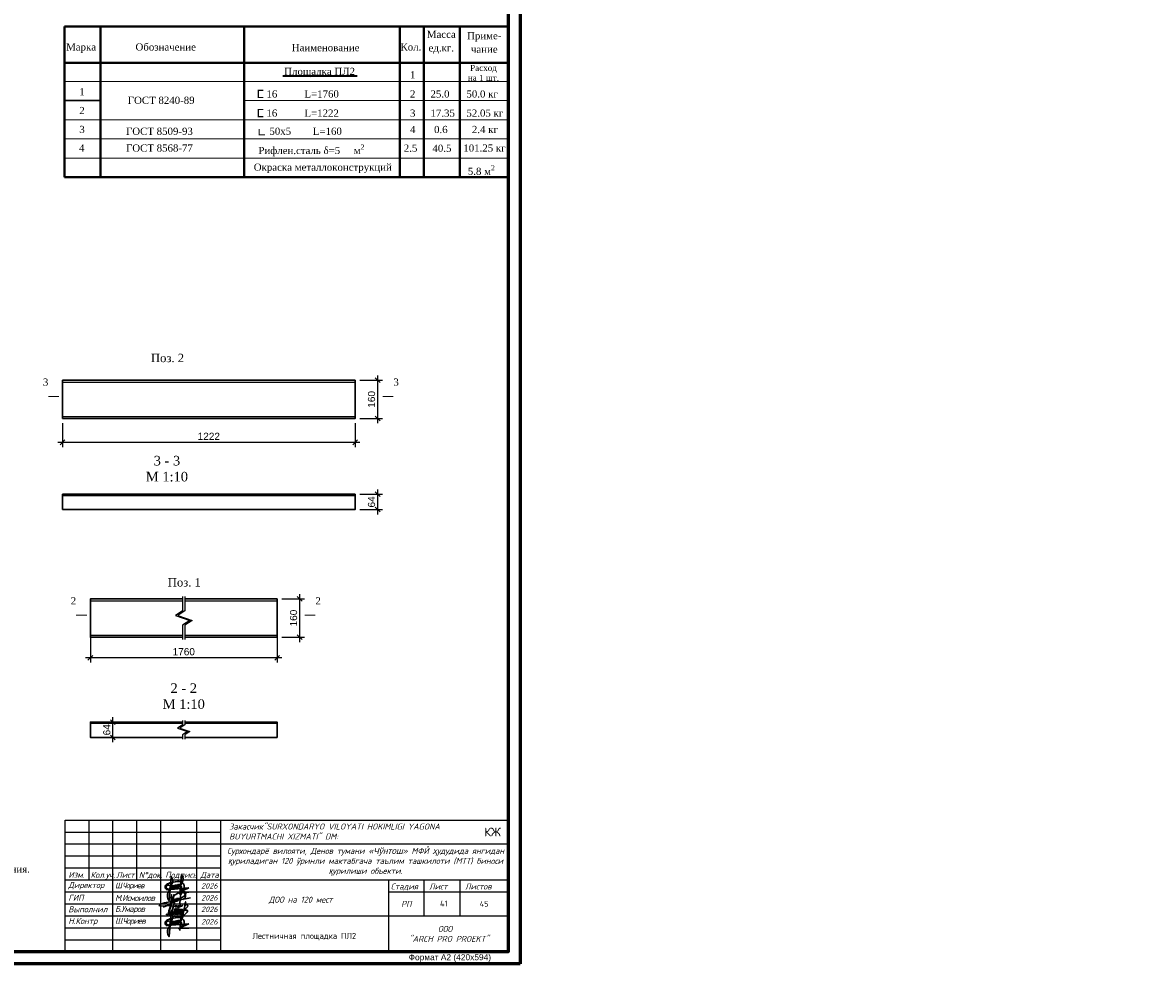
# Model space of a CAD drawing. Header units: millimetres. Extents: x 2063114 to 14983986, y -126020516 to 213791.
# Tile 60 of 256: x 2359018 to 2406239, y -1620778 to -1581703. Entities that reach past the tile are written whole.
import ezdxf
from ezdxf.enums import TextEntityAlignment as Align

# ---------------------------------------------------------------- set-up
doc = ezdxf.new("R2010")
doc.units = ezdxf.units.MM
doc.layers.get('Defpoints').update_dxf_attribs({"color": 6, "lineweight": 35})
doc.layers.add('_print', color=6, linetype='Continuous', lineweight=60, plot=False)
for name, color, linetype, lineweight in [('TABL', 250, 'Continuous', 20), ('TEXT', 7, 'Continuous', 30), ('план', 7, 'Continuous', 20), ('Фундаменты', 252, 'Continuous', 25)]:
    doc.layers.add(name, color=color, linetype=linetype, lineweight=lineweight)
doc.styles.add('GOST 2.304', font='isocpeur.ttf', dxfattribs={"oblique": 15})
doc.styles.add('PDF ISOCPEUR', font='isocpeur.ttf')
doc.styles.get("Standard").update_dxf_attribs({"font": 'arial.ttf'})
doc.styles.add('TIMES', font='times.ttf')
doc.styles.add('Times New Roman', font='times.ttf')
doc.styles.add('V@ler@Live', font='isocpeui.ttf')
doc.dimstyles.new('10', dxfattribs={"dimtxt": 300, "dimasz": 200, "dimexe": 200, "dimexo": 200, "dimgap": 100, "dimtad": 1, "dimlfac": 0.1, "dimtxsty": 'Standard', "dimblk": 'OBLIQUE', "dimcen": 200, "dimdle": 200, "dimclrd": 256, "dimclre": 256, "dimclrt": 256, "dimadec": 0, "dimazin": 0, "dimtfac": 1, "dimtmove": 0, "dimatfit": 3, "dimldrblk": 'OBLIQUE', "dimfxl": 1, "dimlwd": -1, "dimlwe": -1, "dimarcsym": 0})

# ---------------------------------------------------------------- blocks, each defined once
blk = doc.blocks.new('_Oblique')
at = {"color": 0, "linetype": 'ByBlock', "lineweight": -2}
blk.add_line((-0.5, -0.5), (0.5, 0.5), dxfattribs=at)
blk = doc.blocks.new('*D1091')
at = {"transparency": 16777216}
for p, q in [((2360685, -1598435), (2360685, -1599428)), ((2372905, -1598435), (2372905, -1599428)), ((2360485, -1599228), (2373105, -1599228))]:
    blk.add_line(p, q, dxfattribs=at)
at = {"layer": 'Defpoints', "color": 0, "lineweight": 30, "transparency": 16777216}
for p in [(2360685, -1598235), (2372905, -1598235), (2372905, -1599228)]:
    blk.add_point(p, dxfattribs=at)
at = {"transparency": 16777216, "xscale": 200, "yscale": 200, "zscale": 200, "rotation": 180}
blk.add_blockref('_Oblique', (2360685, -1599228), dxfattribs=at)
at = {"transparency": 16777216, "xscale": 200, "yscale": 200, "zscale": 200}
blk.add_blockref('_Oblique', (2372905, -1599228), dxfattribs=at)
at = {"transparency": 16777216, "insert": (2366795, -1598978), "char_height": 300, "attachment_point": 5}
blk.add_mtext('1222', dxfattribs=at)
blk = doc.blocks.new('*D882')
at = {"transparency": 16777216}
for p, q in [((2373845, -1596435), (2373845, -1598435)), ((2373105, -1596635), (2374045, -1596635)), ((2373105, -1598235), (2374045, -1598235))]:
    blk.add_line(p, q, dxfattribs=at)
at = {"layer": 'Defpoints', "color": 0, "lineweight": 30, "transparency": 16777216}
for p in [(2372905, -1596635), (2372905, -1598235), (2373845, -1598235)]:
    blk.add_point(p, dxfattribs=at)
at = {"transparency": 16777216, "xscale": 200, "yscale": 200, "zscale": 200}
for p, rotation in [((2373845, -1596635), 90), ((2373845, -1598235), 270)]:
    blk.add_blockref('_Oblique', p, dxfattribs=dict(at, rotation=rotation))
at = {"transparency": 16777216, "insert": (2373591, -1597435), "char_height": 300, "attachment_point": 5, "rotation": 90}
blk.add_mtext('160', dxfattribs=at)
blk = doc.blocks.new('*D883')
at = {"transparency": 16777216}
for p, q in [((2373845, -1601197), (2373845, -1602237)), ((2373105, -1601397), (2374045, -1601397)), ((2373105, -1602037), (2374045, -1602037))]:
    blk.add_line(p, q, dxfattribs=at)
at = {"layer": 'Defpoints', "color": 0, "lineweight": 30, "transparency": 16777216}
for p in [(2372905, -1601397), (2372905, -1602037), (2373845, -1602037)]:
    blk.add_point(p, dxfattribs=at)
at = {"transparency": 16777216, "xscale": 200, "yscale": 200, "zscale": 200}
for p, rotation in [((2373845, -1601397), 90), ((2373845, -1602037), 270)]:
    blk.add_blockref('_Oblique', p, dxfattribs=dict(at, rotation=rotation))
at = {"transparency": 16777216, "insert": (2373591, -1601717), "char_height": 300, "attachment_point": 5, "rotation": 90}
blk.add_mtext('64', dxfattribs=at)
blk = doc.blocks.new('*D1092')
at = {"transparency": 16777216}
for p, q in [((2361848, -1605967), (2361848, -1608427)), ((2369648, -1606295), (2369648, -1608427)), ((2369848, -1608227), (2361648, -1608227))]:
    blk.add_line(p, q, dxfattribs=at)
at = {"layer": 'Defpoints', "color": 0, "lineweight": 30, "transparency": 16777216}
for p in [(2361848, -1605767), (2369648, -1606095), (2361848, -1608227)]:
    blk.add_point(p, dxfattribs=at)
at = {"transparency": 16777216, "xscale": 200, "yscale": 200, "zscale": 200, "rotation": 180}
blk.add_blockref('_Oblique', (2361848, -1608227), dxfattribs=at)
at = {"transparency": 16777216, "xscale": 200, "yscale": 200, "zscale": 200}
blk.add_blockref('_Oblique', (2369648, -1608227), dxfattribs=at)
at = {"transparency": 16777216, "insert": (2365748, -1607974), "char_height": 300, "attachment_point": 5}
blk.add_mtext('1760', dxfattribs=at)
blk = doc.blocks.new('*D1093')
at = {"transparency": 16777216}
for p, q in [((2362048, -1610912), (2362987, -1610912)), ((2362787, -1611752), (2362787, -1610712)), ((2362048, -1611552), (2362987, -1611552))]:
    blk.add_line(p, q, dxfattribs=at)
at = {"layer": 'Defpoints', "color": 0, "lineweight": 30, "transparency": 16777216}
for p in [(2361848, -1610912), (2362787, -1610912), (2361848, -1611552)]:
    blk.add_point(p, dxfattribs=at)
at = {"transparency": 16777216, "xscale": 200, "yscale": 200, "zscale": 200}
for p, rotation in [((2362787, -1610912), 90), ((2362787, -1611552), 270)]:
    blk.add_blockref('_Oblique', p, dxfattribs=dict(at, rotation=rotation))
at = {"transparency": 16777216, "insert": (2362534, -1611232), "char_height": 300, "attachment_point": 5, "rotation": 90}
blk.add_mtext('64', dxfattribs=at)
blk = doc.blocks.new('*D884')
at = {"transparency": 16777216}
for p, q in [((2369848, -1605767), (2370787, -1605767)), ((2370587, -1605567), (2370587, -1607567)), ((2369848, -1607367), (2370787, -1607367))]:
    blk.add_line(p, q, dxfattribs=at)
at = {"layer": 'Defpoints', "color": 0, "lineweight": 30, "transparency": 16777216}
for p in [(2369648, -1605767), (2369648, -1607367), (2370587, -1607367)]:
    blk.add_point(p, dxfattribs=at)
at = {"transparency": 16777216, "xscale": 200, "yscale": 200, "zscale": 200}
for p, rotation in [((2370587, -1605767), 90), ((2370587, -1607367), 270)]:
    blk.add_blockref('_Oblique', p, dxfattribs=dict(at, rotation=rotation))
at = {"transparency": 16777216, "insert": (2370334, -1606567), "char_height": 300, "attachment_point": 5, "rotation": 90}
blk.add_mtext('160', dxfattribs=at)
blk = doc.blocks.new('*U1590')
at = {"color": 0, "ltscale": 25}
blk.add_lwpolyline([(-59400, 42000), (0, 42000), (0, 0), (-59400, 0)], close=True, dxfattribs=at)
at = {"color": 0, "lineweight": 60, "ltscale": 25}
blk.add_lwpolyline([(-57400, 41500), (-500, 41500), (-500, 500), (-57400, 500)], close=True, dxfattribs=at)
at = {"color": 0, "insert": (-2932, 396), "char_height": 250, "width": 4526.16, "attachment_point": 2}
blk.add_mtext('Формат А2 (420х594)', dxfattribs=at)
blk = doc.blocks.new('A$Ceb54b23e')
at = {"color": 5, "lineweight": 30, "ltscale": 0.1}
for p, q in [((-12.6, -11.1), (7.3, -9.4)), ((7.3, -9.4), (-2.6, -13.9)), ((-2.6, -13.9), (7.5, -13.4))]:
    blk.add_line(p, q, dxfattribs=at)
at = {"color": 5, "lineweight": 30, "ltscale": 0.1, "flags": 128}
for points in [[(-10.2, -9.7), (-8.5, -6, 0.342251), (-9.1, 1), (-10.3, -14.4)], [(-1.1, -9.1), (1.1, -4.2, 0.342251), (0.5, 2.8), (-0.9, -15.6)], [(-9.8, -10.5), (-11.9, -13.5, 0.28279), (-11, -21.2), (-9.6, -5.8)], [(-9.8, -10.5), (-9.4, -8.2, -0.681159), (-8.2, -8), (-8.6, -10.6)], [(-8.6, -10.6), (-8.2, -7.9, -0.681159), (-7, -7.6), (-7.4, -10.2)], [(-7.4, -10.5), (-6.9, -7.7, -0.681159), (-5.7, -7.5), (-6.1, -10.1)], [(-6.1, -10.3), (-5.7, -7.5, -0.681159), (-4.5, -7.2), (-4.9, -9.9)], [(-4.9, -10), (-4.5, -7.3, -0.681159), (-3.2, -7), (-3.6, -9.6)], [(-3.6, -9.6), (-3.2, -6.9, -0.681159), (-2, -6.6), (-2.4, -9.3)], [(-2.4, -9.5), (-2, -6.8, -0.681159), (-0.8, -6.5), (-1.1, -9.1)]]:
    blk.add_lwpolyline(points, format="xyb", dxfattribs=at)
at = {"color": 5, "lineweight": 30, "ltscale": 0.1}
for centre, radius, start, end in [((-11.5, -8.6), 3.14, 145.2005, 214.3978), ((-7, -15.8), 11.4, 107.9291, 128.5502), ((-12.8, -9.7), 1.46, 208.9715, 280.8111), ((-11.8, -8.6), 1.91, 91.3188, 327.176), ((-11.7, -7.9), 1.19, 28.7485, 95.445), ((4.5, -62.5), 59.6, 97.3959, 104.566), ((-2.3, -9.3), 5.91, 38.7285, 98.9336), ((0, -8.8), 3.01, 257.7322, 354.1212), ((-0.2, -10.5), 1.3, 249.3558, 101.7582), ((-0.3, -8.5), 0.874, 261.0885, 90.0256), ((-1.4, -8.1), 4.53, 347.3913, 33.8982)]:
    blk.add_arc(centre, radius, start, end, dxfattribs=at)
blk = doc.blocks.new('0651961')
at = {"color": 5, "lineweight": 30, "ltscale": 5}
for points in [[(5137317, -541320, 0.2715751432), (5382614, -248941, 0.2715751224), (5247219, 107884, 0.1639156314), (4609277, 40182, 0.0814145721), (4339755, -141506, 0.0814145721), (4142343, -399733, 0.5482657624), (4316023, -672030, 0.0177008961), (4712274, -564290), (5289922, -193920, 0.2550391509), (5420947, 170315, 0.2380928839), (5234407, 214137, 0.2534934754), (4912304, -193484), (4857022, -909949, -0.0677849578), (4891110, -1058859, -0.0661204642), (4884797, -1207770, -0.2588071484), (4704209, -1307956, -0.0421462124), (4668516, -1304942), (3851592, -1120468), (2972301, -1180746, -0.1909887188), (2886198, -1173851, -0.1909887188), (2828209, -1109833, -0.0859708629), (3157608, -918703, -0.0859708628), (3532102, -849502), (5902229, -394466)], [(3206207, -1307066), (3867804, -1032897, 0.2811521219), (3971617, -862869), (4043335, -58764), (3989253, -665135), (4215347, -579925), (4274470, -57353), (4189082, -812073)]]:
    blk.add_lwpolyline(points, format="xyb", dxfattribs=at)
for points in [[(4222872, -513416), (4189082, -812073), (4309366, -773304), (4343156, -474647)], [(4343156, -474647), (4309366, -773304), (4429650, -734535), (4463439, -435878)], [(4463439, -435878), (4429650, -734535), (4549933, -695766), (4583723, -397109)], [(4583723, -397109), (4549933, -695766), (4670217, -656997), (4700833, -397440)]]:
    blk.add_lwpolyline(points, dxfattribs=at)
blk = doc.blocks.new('A$Cb977a79e')
at = {"color": 5, "lineweight": 30}
blk.add_open_spline([(548, 429), (550, 418), (553, 396), (564, 386), (626, 392), (622, 434), (622, 479), (756, 865), (734, 788), (778, 927), (614, 357), (673, 405), (701, 400), (861, 828), (836, 827), (737, 402), (763, 392), (806, 405), (896, 676), (874, 574), (827, 388), (858, 386), (956, 684), (927, 558), (885, 387), (915, 386), (1002, 672), (972, 547), (933, 386), (970, 387), (1059, 660), (1027, 538), (996, 387), (1026, 387), (1102, 661), (1078, 532), (1060, 451), (1065, 379), (1062, 539), (1106, 661), (1046, 399), (1086, 399), (1148, 656), (1126, 536), (1112, 402), (1114, 395), (1144, 650), (1127, 544), (1104, 380), (1143, 413), (1160, 420), (1127, 264), (1135, 291), (1269, 919), (1263, 846), (1236, 770), (1216, 677), (1243, 753), (1339, 783), (1342, 676), (1241, 606), (1144, 555), (1313, 575), (1358, 512), (1212, 380), (1139, 314)], degree=3, knots=[0, 0, 0, 0, 1, 2, 3, 4, 5, 6, 7, 7.047701, 8, 9, 10, 11, 11.055697, 12, 13, 14, 15, 16, 17, 18, 19, 20, 21, 22, 23, 24, 25, 26, 27, 28, 29, 30, 31, 32, 33, 34, 35, 36, 37, 38, 39, 40, 41, 42, 43, 44, 45, 45.157491, 45.43525, 46, 47, 48, 49, 50, 51, 52, 53, 54, 55, 56, 57, 58, 59, 59, 59, 59], dxfattribs=at)
for points in [[(876, 664), (884, 753), (933, 709), (966, 688), (1004, 756), (1083, 670), (1156, 738)], [(801, 313), (838, 358), (886, 314), (919, 292), (958, 361), (1036, 275), (1100, 346)]]:
    blk.add_open_spline(points, degree=3, dxfattribs=at)
blk = doc.blocks.new('shtammp')
for p, q in [((2284257, -164060), (2302757, -164060)), ((2284257, -169560), (2284257, -164060)), ((2285257, -166560), (2285257, -164060)), ((2286257, -169560), (2286257, -164060)), ((2287257, -166560), (2287257, -164060)), ((2288257, -169560), (2288257, -164060)), ((2289757, -169560), (2289757, -164060)), ((2290757, -169560), (2290757, -164060)), ((2302757, -164060), (2302757, -169560)), ((2290757, -165060), (2302757, -165060)), ((2284257, -166060), (2290757, -166060)), ((2284257, -166560), (2290757, -166560)), ((2290757, -166560), (2302757, -166560)), ((2297757, -166560), (2297757, -169560)), ((2299257, -168060), (2299257, -166560)), ((2300757, -168060), (2300757, -166560)), ((2297757, -167060), (2302757, -167060)), ((2290757, -168060), (2302757, -168060)), ((2284257, -169560), (2302757, -169560))]:
    blk.add_line(p, q)
for points in [[(2284257, -164560), (2290757, -164560)], [(2284257, -165060), (2290757, -165060)], [(2284257, -165560), (2290757, -165560)], [(2284257, -167060), (2290757, -167060)], [(2284257, -167560), (2290757, -167560)], [(2284257, -168060), (2290757, -168060)], [(2284257, -168560), (2290757, -168560)], [(2284257, -169060), (2290757, -169060)]]:
    blk.add_lwpolyline(points)
at = {"ltscale": 100, "xscale": 44.85990809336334, "yscale": 44.85990809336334, "zscale": 44.85990809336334}
for p in [(2289092, -166472), (2289092, -167972)]:
    blk.add_blockref('A$Ceb54b23e', p, dxfattribs=at)
at = {"xscale": 0.0004276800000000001, "yscale": 0.0004276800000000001, "zscale": 0.0004276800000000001}
blk.add_blockref('0651961', (2286977, -167145), dxfattribs=at)
at = {"ltscale": 25, "xscale": 1.13408174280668, "yscale": 1.13408174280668, "zscale": 1.13408174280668}
blk.add_blockref('A$Cb977a79e', (2287861, -168457), dxfattribs=at)
at = {"style": 'GOST 2.304', "oblique": 15}
for s, p in [('N%%dдок.', (2287337, -166475)), ('Изм.   ', (2284395, -166473)), ('Кол.уч.', (2285323, -166473)), ('Лист', (2286391, -166473)), ('Подпись', (2288441, -166473)), ('Дата', (2289909, -166473)), ('Лист  ', (2299457, -166960)), ('Листов ', (2300957, -166960))]:
    blk.add_text(s, height=250, dxfattribs=at).set_placement(p)
at = {"style": 'GOST 2.304', "oblique": 15, "width": 1.019608}
blk.add_text('Стадия ', height=250, dxfattribs=at).set_placement((2297857, -166960), (2299157, -166960), align=Align.FIT)
at = {"style": 'GOST 2.304', "oblique": 15}
blk.add_text('РП', height=250, dxfattribs=at).set_placement((2298507, -167560), align=Align.MIDDLE)
at = {"style": 'GOST 2.304'}
for s, insert, char_height, width, attachment_point in [('{\\C256;\\c0;Закасчик"SURXONDARYO VILOYATI HOKIMLIGI YAGONA BUYURTMACHI XIZMATI" DM:}', (2291109, -164539), 250, 10736.65, 4), ('{\\C250;\\c2432280;Сурхондарё вилояти, Денов тумани «\\fArial|b0|i0|c204|p34;Чўнтош\\fISOCPEUR|b0|i0|c204|p34;» МФЙ \\fArial|b0|i0|c204|p34;ҳ\\fISOCPEUR|b0|i0|c204|p34;удудида янгидан \\fArial|b0|i0|c204|p34;қ\\fISOCPEUR|b0|i0|c204|p34;уриладиган 120 ўринли мактабгача таълим ташкилоти (МТТ) биноси \\fArial|b0|i0|c204|p34;қ\\fISOCPEUR|b0|i0|c204|p34;урилиши объекти.}', (2296806, -165801), 250, 11430.2, 5), ('2026', (2290281, -166810), 225, 900, 5), ('2026', (2290281, -167307), 225, 900, 5), ('2026', (2290281, -167787), 225, 900, 5), ('2026', (2290281, -168308), 225, 900, 5), ('ООО\\P  "ARCH PRO PROEKT" ', (2300128, -168814), 250, 5588.09, 5)]:
    blk.add_mtext(s, dxfattribs=dict(at, insert=insert, char_height=char_height, width=width, attachment_point=attachment_point))
at = {"linetype": 'Continuous', "char_height": 225, "style": 'PDF ISOCPEUR'}
for s, insert, width, attachment_point in [('{\\H1.6x;КЖ }', (2302457, -164560), 11400, 6), ('45', (2301757, -167560), 1900, 5)]:
    blk.add_mtext(s, dxfattribs=dict(at, insert=insert, width=width, attachment_point=attachment_point))
at = {"attachment_point": 4, "style": 'GOST 2.304'}
for s, insert, char_height in [('Директор', (2284393, -166810), 250), ('ГИП', (2284393, -167307), 250), ('{\\T0.8;\\C7;Ш.Чориев}', (2286344, -166823), 230), ('Выполнил', (2284393, -167787), 250), ('{\\T0.9;М.Исмоилов }', (2286344, -167314), 250), ('{\\C256;\\c0;ДОО на 120 мест}', (2292765, -167410), 250), ('{\\T0.9;Б.Умаров}', (2286344, -167805), 250), ('Н.Контр', (2284393, -168308), 250), ('{\\T0.8;\\C7;Ш.Чориев}', (2286344, -168302), 250)]:
    blk.add_mtext(s, dxfattribs=dict(at, insert=insert, char_height=char_height))

msp = doc.modelspace()

# ---------------------------------------------------------------- linework, layer by layer
at = {"lineweight": 35}
msp.add_line((2369888.33463, -1583926.39387), (2372983.61941, -1583926.39387), dxfattribs=at)
for points in [[(2360542.14729, -1597313.22059, 45, 45, 0), (2360092.14729, -1597313.22059, 45, 45, 0), (2360242.14729, -1597313.22059, 0, 60, 0), (2360242.14729, -1597013.22059, 0, 0, 0), (2360242.14729, -1596563.22059, 0, 0, 0)], [(2374052.67673, -1597313.22059, 45, 45, 0), (2374502.67673, -1597313.22059, 45, 45, 0), (2374352.67673, -1597313.22059, 0, 60, 0), (2374352.67673, -1597013.22059, 0, 0, 0), (2374352.67673, -1596563.22059, 0, 0, 0)], [(2361704.63275, -1606445.36892, 45, 45, 0), (2361254.63275, -1606445.36892, 45, 45, 0), (2361404.63275, -1606445.36892, 0, 60, 0), (2361404.63275, -1606145.36892, 0, 0, 0), (2361404.63275, -1605695.36892, 0, 0, 0)], [(2370795.16218, -1606445.36892, 45, 45, 0), (2371245.16218, -1606445.36892, 45, 45, 0), (2371095.16218, -1606445.36892, 0, 60, 0), (2371095.16218, -1606145.36892, 0, 0, 0), (2371095.16218, -1605695.36892, 0, 0, 0)]]:
    msp.add_lwpolyline(points, format="xyseb")
at = {"lineweight": 30}
for points in [[(2360685.29818, -1598234.89986), (2372905.29818, -1598234.89986), (2372905.29818, -1596634.89986), (2360685.29818, -1596634.89986)], [(2360685.29818, -1602036.83819), (2372905.29818, -1602036.83819), (2372905.29818, -1601396.83819), (2360685.29818, -1601396.83819)]]:
    msp.add_lwpolyline(points, close=True, dxfattribs=at)
for points in [[(2360685.29818, -1596718.89986), (2372905.29818, -1596718.89986)], [(2360685.29818, -1598150.89986), (2372905.29818, -1598150.89986)], [(2360685.29818, -1601446.83819), (2372905.29818, -1601446.83819)], [(2361847.78364, -1605851.04818), (2365697.78364, -1605851.04818)], [(2365697.78364, -1605667.04818), (2365697.78364, -1606267.04818), (2365397.78364, -1606467.04818), (2365997.78364, -1606667.04818), (2365697.78364, -1606867.04818), (2365697.78364, -1607467.04818)], [(2365797.78364, -1605667.04818), (2365797.78364, -1606267.04818), (2365497.78364, -1606467.04818), (2366097.78364, -1606667.04818), (2365797.78364, -1606867.04818), (2365797.78364, -1607467.04818)], [(2365797.78364, -1605851.04818), (2369647.78364, -1605851.04818)], [(2361847.78364, -1607283.04818), (2365697.78364, -1607283.04818)], [(2365797.78364, -1607283.04818), (2369647.78364, -1607283.04818)], [(2361847.78364, -1610962.31055), (2365697.78364, -1610962.31055)], [(2365697.78364, -1610842.31055), (2365697.78364, -1611022.31055), (2365487.78364, -1611162.31055), (2365907.78364, -1611302.31055), (2365697.78364, -1611442.31055), (2365697.78364, -1611622.31055)], [(2365797.78364, -1610842.31055), (2365797.78364, -1611022.31055), (2365587.78364, -1611162.31055), (2366007.78364, -1611302.31055), (2365797.78364, -1611442.31055), (2365797.78364, -1611622.31055)], [(2365797.78364, -1610962.31055), (2369647.78364, -1610962.31055)]]:
    msp.add_lwpolyline(points)
for points in [[(2365697.78364, -1605767.04818), (2361847.78364, -1605767.04818), (2361847.78364, -1607367.04818), (2365697.78364, -1607367.04818)], [(2365797.78364, -1607367.04818), (2369647.78364, -1607367.04818), (2369647.78364, -1605767.04818), (2365797.78364, -1605767.04818)], [(2365697.78364, -1610912.31055), (2361847.78364, -1610912.31055), (2361847.78364, -1611552.31055), (2365697.78364, -1611552.31055)], [(2365797.78364, -1611552.31055), (2369647.78364, -1611552.31055), (2369647.78364, -1610912.31055), (2365797.78364, -1610912.31055)]]:
    msp.add_lwpolyline(points, dxfattribs=at)
at = {"layer": '_print', "ltscale": 100}
msp.add_lwpolyline([(2379792.08613, -1621001.43901), (2320392.08613, -1621001.43901), (2320392.08613, -1579001.43901), (2379792.08613, -1579001.43901)], close=True, dxfattribs=at)
at = {"layer": 'TABL', "lineweight": 40}
for p, q in [((2379270.7872, -1581859.54093), (2360770.7872, -1581859.54093)), ((2360770.7872, -1588159.42702), (2360770.7872, -1581859.54093)), ((2362270.7872, -1588159.42702), (2362270.7872, -1581859.54093)), ((2368270.7872, -1588159.42702), (2368270.7872, -1581859.54093)), ((2374770.7872, -1588159.42702), (2374770.7872, -1581859.54093)), ((2375770.7872, -1588159.42702), (2375770.7872, -1581859.54093)), ((2377270.7872, -1588159.42702), (2377270.7872, -1581859.54093)), ((2379270.7872, -1583383.55562), (2360770.7872, -1583383.55562)), ((2379270.7872, -1588159.42702), (2360770.7872, -1588159.42702))]:
    msp.add_line(p, q, dxfattribs=at)
at = {"layer": 'TABL'}
for p, q in [((2379270.7872, -1584159.42702), (2360770.7872, -1584159.42702)), ((2379270.7872, -1584959.42702), (2368270.7872, -1584959.42702)), ((2379270.7872, -1585759.42702), (2360770.7872, -1585759.42702)), ((2379270.7872, -1586559.42702), (2360770.7872, -1586559.42702)), ((2379270.7872, -1586559.42702), (2360770.7872, -1586559.42702)), ((2379270.7872, -1587359.42702), (2360770.7872, -1587359.42702))]:
    msp.add_line(p, q, dxfattribs=at)
at = {"layer": 'TEXT'}
msp.add_line((2362270.7872, -1584959.42702), (2360770.7872, -1584959.42702), dxfattribs=at)
at = {"layer": 'TEXT', "const_width": 50}
for points in [[(2369064.13203, -1584831.42693), (2368864.13203, -1584831.42693), (2368864.13203, -1584531.42693), (2369064.13203, -1584531.42693)], [(2369064.13203, -1585631.42693), (2368864.13203, -1585631.42693), (2368864.13203, -1585331.42693), (2369064.13203, -1585331.42693)], [(2369144.90971, -1586389.48406), (2368894.90971, -1586389.48406), (2368894.90971, -1586139.48406)]]:
    msp.add_lwpolyline(points, dxfattribs=at)

# ---------------------------------------------------------------- block references
for name, p in [('*U1590', (2379792.08613, -1621001.43901)), ('shtammp', (76534.83464, -1450941.75506))]:
    msp.add_blockref(name, p)

# ---------------------------------------------------------------- texts
at = {"style": 'Times New Roman'}
for s, p in [('3', (2360092.14729, -1596863.22059)), ('2', (2361254.63275, -1605995.36892))]:
    msp.add_text(s, height=300, dxfattribs=at).set_placement(p, align=Align.RIGHT)
for s, p in [('3', (2374502.67673, -1596863.22059)), ('2', (2371245.16218, -1605995.36892))]:
    msp.add_text(s, height=300, dxfattribs=at).set_placement(p)
at = {"color": 0, "style": 'TIMES'}
for s, insert, char_height, width, attachment_point in [('3 - 3\\PМ 1:10', (2365045.29818, -1600331.79242), 400, 3380.5934776, 5), ('2 - 2\\PМ 1:10', (2365747.78364, -1609830.85734), 400, 3449.5372695, 5), ('\\pi-900,l900,t900;1.^IДанный лист см. c л. 40 и чертежами раздела АР.\\P2.^IСварку  вести электродами типа Э-42A (ГОСТ 9467-75*), h шв=6мм по длине касания.\\P3.^IМеталлические конструкции и сварочные швы после изготовления огрунтовать грунтовкой ГФ-021 ГОСТ 25129-82. После монтажа окрасить эмалью ПФ-115 ГОСТ(6465-91) в 2 слоя. ', (2341639.85766, -1616395.96061), 300, 17944.4294896, 1)]:
    msp.add_mtext(s, dxfattribs=dict(at, insert=insert, char_height=char_height, width=width, attachment_point=attachment_point))
at = {"color": 7, "lineweight": 30, "insert": (2370780.0428, -1619872.57035), "char_height": 250, "width": 7000, "attachment_point": 5}
msp.add_mtext('{\\fISOCPEUR|b0|i0|c204|p34;\\C0;Лестничная площадка ПЛ2}', dxfattribs=at)
at = {"layer": 'TEXT', "style": 'TIMES'}
for s, p in [('Масса', (2376503.16951, -1582341.60258)), ('Приме-', (2378297.19515, -1582396.74961)), ('Марка', (2361460.95349, -1582869.17625)), ('Обозначение', (2364993.80392, -1582869.17625)), ('Наименование', (2371673.09996, -1582896.74961)), ('Кол.', (2375233.5511, -1582869.17625)), ('ед.кг.', (2376503.16951, -1582908.26925)), ('чание', (2378297.19515, -1582963.41627))]:
    msp.add_text(s, height=300, dxfattribs=at).set_placement(p, align=Align.CENTER)
at = {"layer": 'TEXT', "lineweight": 35, "style": 'TIMES'}
msp.add_text('Площадка ПЛ2', height=300, dxfattribs=at).set_placement((2369942.98909, -1583889.4271))
at = {"layer": 'TEXT', "style": 'TIMES'}
for s, p in [('1', (2375194.69421, -1584031.42693)), ('1', (2361384.59801, -1584740.20147)), ('  16          L=1760', (2368974.24165, -1584831.42693)), ('2', (2375194.69421, -1584831.42693)), ('25.0', (2376051.68113, -1584831.42693)), ('50.0 кг', (2377551.68113, -1584831.42693)), ('ГОСТ 8240-89', (2363408.77752, -1585096.16198)), ('2', (2361384.59801, -1585521.95638)), ('  16          L=1222', (2368974.24165, -1585631.42693)), ('3', (2375194.69421, -1585631.42693)), ('17.35', (2376051.68113, -1585631.42693)), ('52.05 кг', (2377551.68113, -1585631.42693)), ('3', (2361384.59801, -1586312.36852)), ('ГОСТ 8509-93', (2363335.97531, -1586389.48406)), ('  50х5        L=160', (2369098.18368, -1586389.48406)), ('4', (2375194.69421, -1586314.76935)), ('0.6', (2376200.64404, -1586314.76935)), ('2.4 кг', (2377779.86459, -1586314.76935)), ('4', (2361373.36847, -1587089.4271)), ('ГОСТ 8568-77', (2363335.97531, -1587089.4271)), ('2.5', (2374936.55516, -1587095.08107)), ('40.5', (2376132.64109, -1587099.63935)), ('101.25 кг', (2377422.42184, -1587089.4271)), ('Окраска металлоконструкций', (2368671.00221, -1587889.4271))]:
    msp.add_text(s, height=300, dxfattribs=at).set_placement(p)
at = {"layer": 'TEXT', "color": 0, "insert": (2378264.33329, -1583804.57712), "char_height": 250, "width": 2000, "attachment_point": 5, "style": 'TIMES'}
msp.add_mtext('Расход \\Pна 1 шт.', dxfattribs=at)
at = {"layer": 'TEXT', "char_height": 300, "attachment_point": 1, "style": 'TIMES'}
for s, insert, width in [('\\A1;Рифлен.сталь δ=5     м{\\H0.7x;\\S2^ ;}', (2368865.677, -1586789.4271), 4414.0295602), ('\\A1;5.8 м{\\H0.7x;\\S2^ ;}', (2377611.38322, -1587659.17896), 1172.0894016)]:
    msp.add_mtext(s, dxfattribs=dict(at, insert=insert, width=width))
at = {"layer": 'план', "color": 1, "linetype": 'Continuous', "lineweight": 20, "ltscale": 300, "insert": (2376447.73973, -1618362.69629), "char_height": 250, "width": 312.0384632, "attachment_point": 1, "style": 'V@ler@Live'}
msp.add_mtext('{\\fISOCPEUR|b0|i0|c204|p34;\\C256;41}', dxfattribs=at)
at = {"layer": 'Фундаменты', "color": 7, "linetype": 'Continuous', "lineweight": 30, "char_height": 350, "attachment_point": 5, "style": 'TIMES'}
for s, insert in [('Поз. 2', (2365069.36375, -1595709.71309)), ('Поз. 1', (2365771.8492, -1605078.31411))]:
    msp.add_mtext(s, dxfattribs=dict(at, insert=insert))

# ---------------------------------------------------------------- dimensions: what is measured, and where the dimension line sits
for base, p1, p2, picture, middle in [((2373844.5121, -1598234.89986), (2372905.29818, -1596634.89986), (2372905.29818, -1598234.89986), '*D882', (2373591.3402, -1597434.89986)), ((2373844.5121, -1602036.83819), (2372905.29818, -1601396.83819), (2372905.29818, -1602036.83819), '*D883', (2373591.3402, -1601716.83819)), ((2370586.99756, -1607367.04818), (2369647.78364, -1605767.04818), (2369647.78364, -1607367.04818), '*D884', (2370333.82566, -1606567.04818)), ((2362786.99756, -1610912.31055), (2361847.78364, -1611552.31055), (2361847.78364, -1610912.31055), '*D1093', (2362533.82566, -1611232.31055))]:
    dim = msp.add_linear_dim(base=base, p1=p1, p2=p2, angle=90, dimstyle='10')
    dim.commit()
    dim.dimension.update_dxf_attribs({"geometry": picture, "text_midpoint": middle})
dim = msp.add_linear_dim(base=(2372905.29818, -1599228.13569), p1=(2360685.29818, -1598234.89986), p2=(2372905.29818, -1598234.89986), dimstyle='10')
dim.commit()
dim.dimension.update_dxf_attribs({"geometry": '*D1091', "text_midpoint": (2366795.29818, -1598977.52178)})
dim = msp.add_linear_dim(base=(2361847.78364, -1608227.35766), p1=(2369647.78364, -1606094.74164), p2=(2361847.78364, -1605767.04818), text='1760', dimstyle='10')
dim.commit()
dim.dimension.update_dxf_attribs({"geometry": '*D1092', "text_midpoint": (2365747.78364, -1607974.18576)})

doc.saveas('drawing.dxf')
